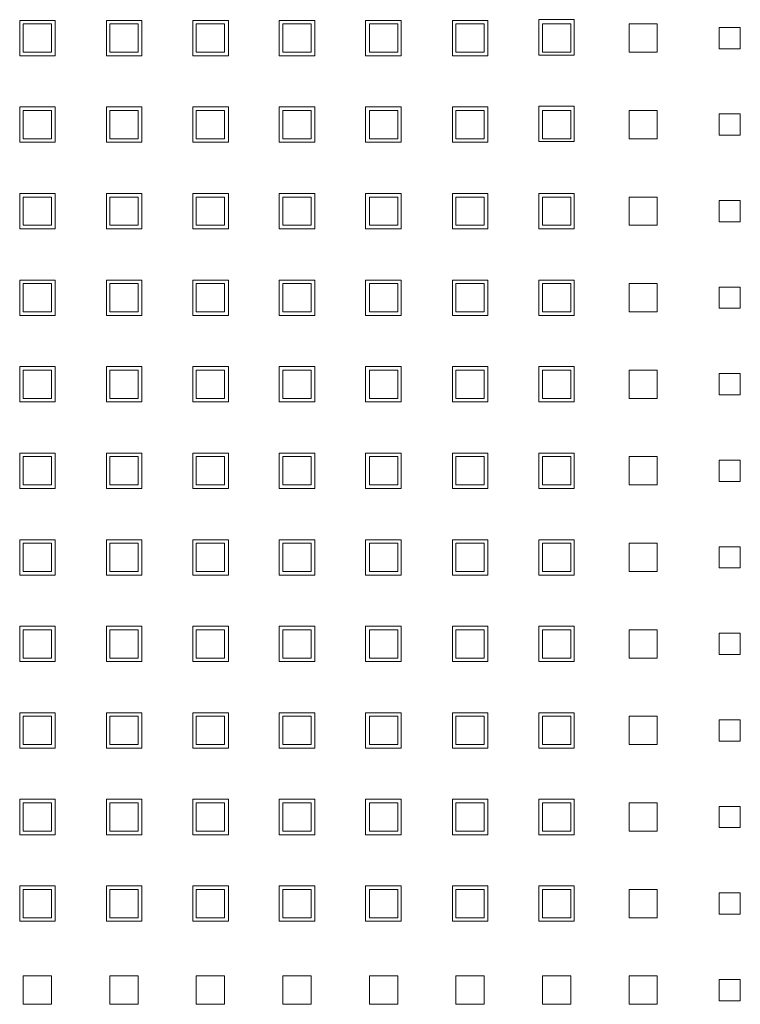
# Model space of a CAD drawing. Header units: millimetres. Extents: x -5941 to 19721, y -9230 to 6433.
# Tile 119 of 204: x 5877 to 5888, y -3440 to -3426. Entities that reach past the tile are written whole.
import ezdxf

# ---------------------------------------------------------------- set-up
doc = ezdxf.new("R2010")
doc.units = ezdxf.units.MM
doc.layers.add('GL-urzadzenia', color=6, linetype='Continuous', lineweight=20)

# ---------------------------------------------------------------- blocks, each defined once
blk = doc.blocks.new('RSen_55_ME_FB_SOg - fxza50a2veb - fully flat decoration panel - SH_daikin_tbq - standard-4997338-bottom')
at = {"lineweight": 18}
for p, q in [((83.16, -34.24), (88.16, -34.24)), ((83.16, -39.24), (83.16, -34.24)), ((87.66, -34.74), (83.66, -34.74)), ((83.66, -34.74), (83.66, -38.74)), ((87.66, -38.74), (87.66, -34.74)), ((88.16, -34.24), (88.16, -39.24)), ((95.42, -34.24), (100.42, -34.24)), ((95.42, -39.24), (95.42, -34.24)), ((99.89, -34.74), (95.89, -34.74)), ((95.89, -34.74), (95.89, -38.74)), ((99.89, -38.74), (99.89, -34.74)), ((100.42, -34.24), (100.42, -39.24)), ((107.65, -34.24), (112.65, -34.24)), ((107.65, -39.24), (107.65, -34.24)), ((112.12, -34.74), (108.12, -34.74)), ((108.12, -34.74), (108.12, -38.74)), ((112.12, -38.74), (112.12, -34.74)), ((112.65, -34.24), (112.65, -39.24)), ((119.85, -39.24), (119.85, -34.24)), ((119.85, -34.24), (124.85, -34.24)), ((124.35, -34.74), (120.35, -34.74)), ((120.35, -34.74), (120.35, -38.74)), ((124.35, -38.74), (124.35, -34.74)), ((124.85, -34.24), (124.85, -39.24)), ((132.05, -39.24), (132.05, -34.24)), ((132.05, -34.24), (137.05, -34.24)), ((136.58, -34.74), (132.58, -34.74)), ((132.58, -34.74), (132.58, -38.74)), ((136.58, -38.74), (136.58, -34.74)), ((137.05, -34.24), (137.05, -39.24)), ((144.31, -34.24), (149.31, -34.24)), ((144.31, -39.24), (144.31, -34.24)), ((148.81, -34.74), (144.81, -34.74)), ((144.81, -34.74), (144.81, -38.74)), ((148.81, -38.74), (148.81, -34.74)), ((149.31, -34.24), (149.31, -39.24)), ((156.54, -39.14), (156.54, -34.14)), ((156.54, -34.14), (161.54, -34.14)), ((161.04, -34.74), (157.04, -34.74)), ((157.04, -34.74), (157.04, -38.74)), ((161.04, -38.74), (161.04, -34.74)), ((161.54, -34.14), (161.54, -39.14)), ((169.27, -38.74), (169.27, -34.74)), ((169.27, -34.74), (173.27, -34.74)), ((173.27, -34.74), (173.27, -38.74)), ((182, -38.24), (182, -35.24)), ((182, -35.24), (185, -35.24)), ((185, -35.24), (185, -38.24)), ((83.66, -38.74), (87.66, -38.74)), ((95.89, -38.74), (99.89, -38.74)), ((108.12, -38.74), (112.12, -38.74)), ((120.35, -38.74), (124.35, -38.74)), ((132.58, -38.74), (136.58, -38.74)), ((144.81, -38.74), (148.81, -38.74)), ((157.04, -38.74), (161.04, -38.74)), ((173.27, -38.74), (169.27, -38.74)), ((185, -38.24), (182, -38.24)), ((88.16, -39.24), (83.16, -39.24)), ((100.42, -39.24), (95.42, -39.24)), ((112.65, -39.24), (107.65, -39.24)), ((124.85, -39.24), (119.85, -39.24)), ((137.05, -39.24), (132.05, -39.24)), ((149.31, -39.24), (144.31, -39.24)), ((161.54, -39.14), (156.54, -39.14)), ((83.16, -46.47), (88.16, -46.47)), ((83.16, -51.47), (83.16, -46.47)), ((87.66, -46.97), (83.66, -46.97)), ((83.66, -46.97), (83.66, -50.97)), ((87.66, -50.97), (87.66, -46.97)), ((88.16, -46.47), (88.16, -51.47)), ((95.42, -46.47), (100.42, -46.47)), ((95.42, -51.47), (95.42, -46.47)), ((99.89, -46.97), (95.89, -46.97)), ((95.89, -46.97), (95.89, -50.97)), ((99.89, -50.97), (99.89, -46.97)), ((100.42, -46.47), (100.42, -51.47)), ((107.65, -46.47), (112.65, -46.47)), ((107.65, -51.47), (107.65, -46.47)), ((112.12, -46.97), (108.12, -46.97)), ((108.12, -46.97), (108.12, -50.97)), ((112.12, -50.97), (112.12, -46.97)), ((112.65, -46.47), (112.65, -51.47)), ((119.85, -51.47), (119.85, -46.47)), ((119.85, -46.47), (124.85, -46.47)), ((124.35, -46.97), (120.35, -46.97)), ((120.35, -46.97), (120.35, -50.97)), ((124.35, -50.97), (124.35, -46.97)), ((124.85, -46.47), (124.85, -51.47)), ((132.05, -51.47), (132.05, -46.47)), ((132.05, -46.47), (137.05, -46.47)), ((136.58, -46.97), (132.58, -46.97)), ((132.58, -46.97), (132.58, -50.97)), ((136.58, -50.97), (136.58, -46.97)), ((137.05, -46.47), (137.05, -51.47)), ((144.31, -46.47), (149.31, -46.47)), ((144.31, -51.47), (144.31, -46.47)), ((148.81, -46.97), (144.81, -46.97)), ((144.81, -46.97), (144.81, -50.97)), ((148.81, -50.97), (148.81, -46.97)), ((149.31, -46.47), (149.31, -51.47)), ((156.54, -51.37), (156.54, -46.37)), ((156.54, -46.37), (161.54, -46.37)), ((161.04, -46.97), (157.04, -46.97)), ((157.04, -46.97), (157.04, -50.97)), ((161.04, -50.97), (161.04, -46.97)), ((161.54, -46.37), (161.54, -51.37)), ((169.27, -50.97), (169.27, -46.97)), ((169.27, -46.97), (173.27, -46.97)), ((173.27, -46.97), (173.27, -50.97)), ((182, -50.47), (182, -47.47)), ((182, -47.47), (185, -47.47)), ((185, -47.47), (185, -50.47)), ((88.16, -51.47), (83.16, -51.47)), ((83.66, -50.97), (87.66, -50.97)), ((100.42, -51.47), (95.42, -51.47)), ((95.89, -50.97), (99.89, -50.97)), ((112.65, -51.47), (107.65, -51.47)), ((108.12, -50.97), (112.12, -50.97)), ((124.85, -51.47), (119.85, -51.47)), ((120.35, -50.97), (124.35, -50.97)), ((137.05, -51.47), (132.05, -51.47)), ((132.58, -50.97), (136.58, -50.97)), ((149.31, -51.47), (144.31, -51.47)), ((144.81, -50.97), (148.81, -50.97)), ((161.54, -51.37), (156.54, -51.37)), ((157.04, -50.97), (161.04, -50.97)), ((173.27, -50.97), (169.27, -50.97)), ((185, -50.47), (182, -50.47)), ((83.16, -58.7), (88.16, -58.7)), ((83.16, -63.7), (83.16, -58.7)), ((87.66, -59.2), (83.66, -59.2)), ((83.66, -59.2), (83.66, -63.2)), ((87.66, -63.2), (87.66, -59.2)), ((88.16, -58.7), (88.16, -63.7)), ((95.42, -58.7), (100.42, -58.7)), ((95.42, -63.7), (95.42, -58.7)), ((99.89, -59.2), (95.89, -59.2)), ((95.89, -59.2), (95.89, -63.2)), ((99.89, -63.2), (99.89, -59.2)), ((100.42, -58.7), (100.42, -63.7)), ((107.65, -58.7), (112.65, -58.7)), ((107.65, -63.7), (107.65, -58.7)), ((112.12, -59.2), (108.12, -59.2)), ((108.12, -59.2), (108.12, -63.2)), ((112.12, -63.2), (112.12, -59.2)), ((112.65, -58.7), (112.65, -63.7)), ((119.85, -63.7), (119.85, -58.7)), ((119.85, -58.7), (124.85, -58.7)), ((124.35, -59.2), (120.35, -59.2)), ((120.35, -59.2), (120.35, -63.2)), ((124.35, -63.2), (124.35, -59.2)), ((124.85, -58.7), (124.85, -63.7)), ((132.05, -63.7), (132.05, -58.7)), ((132.05, -58.7), (137.05, -58.7)), ((136.58, -59.2), (132.58, -59.2)), ((132.58, -59.2), (132.58, -63.2)), ((136.58, -63.2), (136.58, -59.2)), ((137.05, -58.7), (137.05, -63.7)), ((144.31, -58.7), (149.31, -58.7)), ((144.31, -63.7), (144.31, -58.7)), ((148.81, -59.2), (144.81, -59.2)), ((144.81, -59.2), (144.81, -63.2)), ((148.81, -63.2), (148.81, -59.2)), ((149.31, -58.7), (149.31, -63.7)), ((156.54, -63.7), (156.54, -58.7)), ((156.54, -58.7), (161.54, -58.7)), ((161.04, -59.2), (157.04, -59.2)), ((157.04, -59.2), (157.04, -63.2)), ((161.04, -63.2), (161.04, -59.2)), ((161.54, -58.7), (161.54, -63.7)), ((169.27, -63.2), (169.27, -59.2)), ((169.27, -59.2), (173.27, -59.2)), ((173.27, -59.2), (173.27, -63.2)), ((182, -62.7), (182, -59.7)), ((182, -59.7), (185, -59.7)), ((185, -59.7), (185, -62.7)), ((88.16, -63.7), (83.16, -63.7)), ((83.66, -63.2), (87.66, -63.2)), ((100.42, -63.7), (95.42, -63.7)), ((95.89, -63.2), (99.89, -63.2)), ((112.65, -63.7), (107.65, -63.7)), ((108.12, -63.2), (112.12, -63.2)), ((124.85, -63.7), (119.85, -63.7)), ((120.35, -63.2), (124.35, -63.2)), ((137.05, -63.7), (132.05, -63.7)), ((132.58, -63.2), (136.58, -63.2)), ((149.31, -63.7), (144.31, -63.7)), ((144.81, -63.2), (148.81, -63.2)), ((161.54, -63.7), (156.54, -63.7)), ((157.04, -63.2), (161.04, -63.2)), ((173.27, -63.2), (169.27, -63.2)), ((185, -62.7), (182, -62.7)), ((83.16, -70.93), (88.16, -70.93)), ((83.16, -75.93), (83.16, -70.93)), ((88.16, -70.93), (88.16, -75.93)), ((95.42, -70.93), (100.42, -70.93)), ((95.42, -75.93), (95.42, -70.93)), ((100.42, -70.93), (100.42, -75.93)), ((107.65, -70.93), (112.65, -70.93)), ((107.65, -75.93), (107.65, -70.93)), ((112.65, -70.93), (112.65, -75.93)), ((119.85, -75.93), (119.85, -70.93)), ((119.85, -70.93), (124.85, -70.93)), ((124.85, -70.93), (124.85, -75.93)), ((132.05, -75.93), (132.05, -70.93)), ((132.05, -70.93), (137.05, -70.93)), ((137.05, -70.93), (137.05, -75.93)), ((144.31, -70.93), (149.31, -70.93)), ((144.31, -75.93), (144.31, -70.93)), ((149.31, -70.93), (149.31, -75.93)), ((156.54, -75.93), (156.54, -70.93)), ((156.54, -70.93), (161.54, -70.93)), ((161.54, -70.93), (161.54, -75.93)), ((87.66, -71.43), (83.66, -71.43)), ((83.66, -71.43), (83.66, -75.43)), ((87.66, -75.43), (87.66, -71.43)), ((99.89, -71.43), (95.89, -71.43)), ((95.89, -71.43), (95.89, -75.43)), ((99.89, -75.43), (99.89, -71.43)), ((112.12, -71.43), (108.12, -71.43)), ((108.12, -71.43), (108.12, -75.43)), ((112.12, -75.43), (112.12, -71.43)), ((124.35, -71.43), (120.35, -71.43)), ((120.35, -71.43), (120.35, -75.43)), ((124.35, -75.43), (124.35, -71.43)), ((136.58, -71.43), (132.58, -71.43)), ((132.58, -71.43), (132.58, -75.43)), ((136.58, -75.43), (136.58, -71.43)), ((148.81, -71.43), (144.81, -71.43)), ((144.81, -71.43), (144.81, -75.43)), ((148.81, -75.43), (148.81, -71.43)), ((161.04, -71.43), (157.04, -71.43)), ((157.04, -71.43), (157.04, -75.43)), ((161.04, -75.43), (161.04, -71.43)), ((169.27, -75.43), (169.27, -71.43)), ((169.27, -71.43), (173.27, -71.43)), ((173.27, -71.43), (173.27, -75.43)), ((182, -74.93), (182, -71.93)), ((182, -71.93), (185, -71.93)), ((185, -71.93), (185, -74.93)), ((185, -74.93), (182, -74.93)), ((88.16, -75.93), (83.16, -75.93)), ((83.66, -75.43), (87.66, -75.43)), ((100.42, -75.93), (95.42, -75.93)), ((95.89, -75.43), (99.89, -75.43)), ((112.65, -75.93), (107.65, -75.93)), ((108.12, -75.43), (112.12, -75.43)), ((124.85, -75.93), (119.85, -75.93)), ((120.35, -75.43), (124.35, -75.43)), ((137.05, -75.93), (132.05, -75.93)), ((132.58, -75.43), (136.58, -75.43)), ((149.31, -75.93), (144.31, -75.93)), ((144.81, -75.43), (148.81, -75.43)), ((161.54, -75.93), (156.54, -75.93)), ((157.04, -75.43), (161.04, -75.43)), ((173.27, -75.43), (169.27, -75.43)), ((83.16, -83.16), (88.16, -83.16)), ((83.16, -88.16), (83.16, -83.16)), ((88.16, -83.16), (88.16, -88.16)), ((95.42, -83.16), (100.42, -83.16)), ((95.42, -88.16), (95.42, -83.16)), ((100.42, -83.16), (100.42, -88.16)), ((107.65, -83.16), (112.65, -83.16)), ((107.65, -88.16), (107.65, -83.16)), ((112.65, -83.16), (112.65, -88.16)), ((119.85, -88.16), (119.85, -83.16)), ((119.85, -83.16), (124.85, -83.16)), ((124.85, -83.16), (124.85, -88.16)), ((132.05, -88.16), (132.05, -83.16)), ((132.05, -83.16), (137.05, -83.16)), ((137.05, -83.16), (137.05, -88.16)), ((144.31, -83.16), (149.31, -83.16)), ((144.31, -88.16), (144.31, -83.16)), ((149.31, -83.16), (149.31, -88.16)), ((156.54, -88.16), (156.54, -83.16)), ((156.54, -83.16), (161.54, -83.16)), ((161.54, -83.16), (161.54, -88.16)), ((87.66, -83.66), (83.66, -83.66)), ((83.66, -83.66), (83.66, -87.66)), ((87.66, -87.66), (87.66, -83.66)), ((99.89, -83.66), (95.89, -83.66)), ((95.89, -83.66), (95.89, -87.66)), ((99.89, -87.66), (99.89, -83.66)), ((112.12, -83.66), (108.12, -83.66)), ((108.12, -83.66), (108.12, -87.66)), ((112.12, -87.66), (112.12, -83.66)), ((124.35, -83.66), (120.35, -83.66)), ((120.35, -83.66), (120.35, -87.66)), ((124.35, -87.66), (124.35, -83.66)), ((136.58, -83.66), (132.58, -83.66)), ((132.58, -83.66), (132.58, -87.66)), ((136.58, -87.66), (136.58, -83.66)), ((148.81, -83.66), (144.81, -83.66)), ((144.81, -83.66), (144.81, -87.66)), ((148.81, -87.66), (148.81, -83.66)), ((161.04, -83.66), (157.04, -83.66)), ((157.04, -83.66), (157.04, -87.66)), ((161.04, -87.66), (161.04, -83.66)), ((169.27, -87.66), (169.27, -83.66)), ((169.27, -83.66), (173.27, -83.66)), ((173.27, -83.66), (173.27, -87.66)), ((182, -87.16), (182, -84.16)), ((182, -84.16), (185, -84.16)), ((185, -84.16), (185, -87.16)), ((185, -87.16), (182, -87.16)), ((88.16, -88.16), (83.16, -88.16)), ((83.66, -87.66), (87.66, -87.66)), ((100.42, -88.16), (95.42, -88.16)), ((95.89, -87.66), (99.89, -87.66)), ((112.65, -88.16), (107.65, -88.16)), ((108.12, -87.66), (112.12, -87.66)), ((124.85, -88.16), (119.85, -88.16)), ((120.35, -87.66), (124.35, -87.66)), ((137.05, -88.16), (132.05, -88.16)), ((132.58, -87.66), (136.58, -87.66)), ((149.31, -88.16), (144.31, -88.16)), ((144.81, -87.66), (148.81, -87.66)), ((161.54, -88.16), (156.54, -88.16)), ((157.04, -87.66), (161.04, -87.66)), ((173.27, -87.66), (169.27, -87.66)), ((83.16, -95.39), (88.16, -95.39)), ((83.16, -100.39), (83.16, -95.39)), ((87.66, -95.89), (83.66, -95.89)), ((83.66, -95.89), (83.66, -99.89)), ((87.66, -99.89), (87.66, -95.89)), ((88.16, -95.39), (88.16, -100.39)), ((95.42, -95.39), (100.42, -95.39)), ((95.42, -100.39), (95.42, -95.39)), ((99.89, -95.89), (95.89, -95.89)), ((95.89, -95.89), (95.89, -99.89)), ((99.89, -99.89), (99.89, -95.89)), ((100.42, -95.39), (100.42, -100.39)), ((107.65, -95.39), (112.65, -95.39)), ((107.65, -100.39), (107.65, -95.39)), ((112.12, -95.89), (108.12, -95.89)), ((108.12, -95.89), (108.12, -99.89)), ((112.12, -99.89), (112.12, -95.89)), ((112.65, -95.39), (112.65, -100.39)), ((119.85, -100.39), (119.85, -95.39)), ((119.85, -95.39), (124.85, -95.39)), ((124.35, -95.89), (120.35, -95.89)), ((120.35, -95.89), (120.35, -99.89)), ((124.35, -99.89), (124.35, -95.89)), ((124.85, -95.39), (124.85, -100.39)), ((132.05, -100.39), (132.05, -95.39)), ((132.05, -95.39), (137.05, -95.39)), ((136.58, -95.89), (132.58, -95.89)), ((132.58, -95.89), (132.58, -99.89)), ((136.58, -99.89), (136.58, -95.89)), ((137.05, -95.39), (137.05, -100.39)), ((144.31, -95.39), (149.31, -95.39)), ((144.31, -100.39), (144.31, -95.39)), ((148.81, -95.89), (144.81, -95.89)), ((144.81, -95.89), (144.81, -99.89)), ((148.81, -99.89), (148.81, -95.89)), ((149.31, -95.39), (149.31, -100.39)), ((156.54, -100.39), (156.54, -95.39)), ((156.54, -95.39), (161.54, -95.39)), ((161.04, -95.89), (157.04, -95.89)), ((157.04, -95.89), (157.04, -99.89)), ((161.04, -99.89), (161.04, -95.89)), ((161.54, -95.39), (161.54, -100.39)), ((169.27, -99.89), (169.27, -95.89)), ((169.27, -95.89), (173.27, -95.89)), ((173.27, -95.89), (173.27, -99.89)), ((182, -99.39), (182, -96.39)), ((182, -96.39), (185, -96.39)), ((185, -96.39), (185, -99.39)), ((83.66, -99.89), (87.66, -99.89)), ((95.89, -99.89), (99.89, -99.89)), ((108.12, -99.89), (112.12, -99.89)), ((120.35, -99.89), (124.35, -99.89)), ((132.58, -99.89), (136.58, -99.89)), ((144.81, -99.89), (148.81, -99.89)), ((157.04, -99.89), (161.04, -99.89)), ((173.27, -99.89), (169.27, -99.89)), ((185, -99.39), (182, -99.39)), ((88.16, -100.39), (83.16, -100.39)), ((100.42, -100.39), (95.42, -100.39)), ((112.65, -100.39), (107.65, -100.39)), ((124.85, -100.39), (119.85, -100.39)), ((137.05, -100.39), (132.05, -100.39)), ((149.31, -100.39), (144.31, -100.39)), ((161.54, -100.39), (156.54, -100.39)), ((83.16, -107.62), (88.16, -107.62)), ((83.16, -112.62), (83.16, -107.62)), ((87.66, -108.12), (83.66, -108.12)), ((83.66, -108.12), (83.66, -112.12)), ((87.66, -112.12), (87.66, -108.12)), ((88.16, -107.62), (88.16, -112.62)), ((95.42, -107.62), (100.42, -107.62)), ((95.42, -112.62), (95.42, -107.62)), ((99.89, -108.12), (95.89, -108.12)), ((95.89, -108.12), (95.89, -112.12)), ((99.89, -112.12), (99.89, -108.12)), ((100.42, -107.62), (100.42, -112.62)), ((107.65, -107.62), (112.65, -107.62)), ((107.65, -112.62), (107.65, -107.62)), ((112.12, -108.12), (108.12, -108.12)), ((108.12, -108.12), (108.12, -112.12)), ((112.12, -112.12), (112.12, -108.12)), ((112.65, -107.62), (112.65, -112.62)), ((119.85, -112.62), (119.85, -107.62)), ((119.85, -107.62), (124.85, -107.62)), ((124.35, -108.12), (120.35, -108.12)), ((120.35, -108.12), (120.35, -112.12)), ((124.35, -112.12), (124.35, -108.12)), ((124.85, -107.62), (124.85, -112.62)), ((132.05, -112.62), (132.05, -107.62)), ((132.05, -107.62), (137.05, -107.62)), ((136.58, -108.12), (132.58, -108.12)), ((132.58, -108.12), (132.58, -112.12)), ((136.58, -112.12), (136.58, -108.12)), ((137.05, -107.62), (137.05, -112.62)), ((144.31, -107.62), (149.31, -107.62)), ((144.31, -112.62), (144.31, -107.62)), ((148.81, -108.12), (144.81, -108.12)), ((144.81, -108.12), (144.81, -112.12)), ((148.81, -112.12), (148.81, -108.12)), ((149.31, -107.62), (149.31, -112.62)), ((156.54, -112.62), (156.54, -107.62)), ((156.54, -107.62), (161.54, -107.62)), ((161.04, -108.12), (157.04, -108.12)), ((157.04, -108.12), (157.04, -112.12)), ((161.04, -112.12), (161.04, -108.12)), ((161.54, -107.62), (161.54, -112.62)), ((169.27, -112.12), (169.27, -108.12)), ((169.27, -108.12), (173.27, -108.12)), ((173.27, -108.12), (173.27, -112.12)), ((182, -111.62), (182, -108.62)), ((182, -108.62), (185, -108.62)), ((185, -108.62), (185, -111.62)), ((88.16, -112.62), (83.16, -112.62)), ((83.66, -112.12), (87.66, -112.12)), ((100.42, -112.62), (95.42, -112.62)), ((95.89, -112.12), (99.89, -112.12)), ((112.65, -112.62), (107.65, -112.62)), ((108.12, -112.12), (112.12, -112.12)), ((124.85, -112.62), (119.85, -112.62)), ((120.35, -112.12), (124.35, -112.12)), ((137.05, -112.62), (132.05, -112.62)), ((132.58, -112.12), (136.58, -112.12)), ((149.31, -112.62), (144.31, -112.62)), ((144.81, -112.12), (148.81, -112.12)), ((161.54, -112.62), (156.54, -112.62)), ((157.04, -112.12), (161.04, -112.12)), ((173.27, -112.12), (169.27, -112.12)), ((185, -111.62), (182, -111.62)), ((83.16, -119.85), (88.16, -119.85)), ((83.16, -124.85), (83.16, -119.85)), ((87.66, -120.35), (83.66, -120.35)), ((83.66, -120.35), (83.66, -124.35)), ((87.66, -124.35), (87.66, -120.35)), ((88.16, -119.85), (88.16, -124.85)), ((95.42, -119.85), (100.42, -119.85)), ((95.42, -124.85), (95.42, -119.85)), ((99.89, -120.35), (95.89, -120.35)), ((95.89, -120.35), (95.89, -124.35)), ((99.89, -124.35), (99.89, -120.35)), ((100.42, -119.85), (100.42, -124.85)), ((107.65, -119.85), (112.65, -119.85)), ((107.65, -124.85), (107.65, -119.85)), ((112.12, -120.35), (108.12, -120.35)), ((108.12, -120.35), (108.12, -124.35)), ((112.12, -124.35), (112.12, -120.35)), ((112.65, -119.85), (112.65, -124.85)), ((119.85, -124.85), (119.85, -119.85)), ((119.85, -119.85), (124.85, -119.85)), ((124.35, -120.35), (120.35, -120.35)), ((120.35, -120.35), (120.35, -124.35)), ((124.35, -124.35), (124.35, -120.35)), ((124.85, -119.85), (124.85, -124.85)), ((132.05, -124.85), (132.05, -119.85)), ((132.05, -119.85), (137.05, -119.85)), ((136.58, -120.35), (132.58, -120.35)), ((132.58, -120.35), (132.58, -124.35)), ((136.58, -124.35), (136.58, -120.35)), ((137.05, -119.85), (137.05, -124.85)), ((144.31, -119.85), (149.31, -119.85)), ((144.31, -124.85), (144.31, -119.85)), ((148.81, -120.35), (144.81, -120.35)), ((144.81, -120.35), (144.81, -124.35)), ((148.81, -124.35), (148.81, -120.35)), ((149.31, -119.85), (149.31, -124.85)), ((156.54, -124.85), (156.54, -119.85)), ((156.54, -119.85), (161.54, -119.85)), ((161.04, -120.35), (157.04, -120.35)), ((157.04, -120.35), (157.04, -124.35)), ((161.04, -124.35), (161.04, -120.35)), ((161.54, -119.85), (161.54, -124.85)), ((169.27, -124.35), (169.27, -120.35)), ((169.27, -120.35), (173.27, -120.35)), ((173.27, -120.35), (173.27, -124.35)), ((182, -123.85), (182, -120.85)), ((182, -120.85), (185, -120.85)), ((185, -120.85), (185, -123.85)), ((88.16, -124.85), (83.16, -124.85)), ((83.66, -124.35), (87.66, -124.35)), ((100.42, -124.85), (95.42, -124.85)), ((95.89, -124.35), (99.89, -124.35)), ((112.65, -124.85), (107.65, -124.85)), ((108.12, -124.35), (112.12, -124.35)), ((124.85, -124.85), (119.85, -124.85)), ((120.35, -124.35), (124.35, -124.35)), ((137.05, -124.85), (132.05, -124.85)), ((132.58, -124.35), (136.58, -124.35)), ((149.31, -124.85), (144.31, -124.85)), ((144.81, -124.35), (148.81, -124.35)), ((161.54, -124.85), (156.54, -124.85)), ((157.04, -124.35), (161.04, -124.35)), ((173.27, -124.35), (169.27, -124.35)), ((185, -123.85), (182, -123.85)), ((83.16, -132.08), (88.16, -132.08)), ((83.16, -137.08), (83.16, -132.08)), ((88.16, -132.08), (88.16, -137.08)), ((95.42, -132.08), (100.42, -132.08)), ((95.42, -137.08), (95.42, -132.08)), ((100.42, -132.08), (100.42, -137.08)), ((107.65, -132.08), (112.65, -132.08)), ((107.65, -137.08), (107.65, -132.08)), ((112.65, -132.08), (112.65, -137.08)), ((119.85, -137.08), (119.85, -132.08)), ((119.85, -132.08), (124.85, -132.08)), ((124.85, -132.08), (124.85, -137.08)), ((132.05, -137.08), (132.05, -132.08)), ((132.05, -132.08), (137.05, -132.08)), ((137.05, -132.08), (137.05, -137.08)), ((144.31, -132.08), (149.31, -132.08)), ((144.31, -137.08), (144.31, -132.08)), ((149.31, -132.08), (149.31, -137.08)), ((156.54, -137.08), (156.54, -132.08)), ((156.54, -132.08), (161.54, -132.08)), ((161.54, -132.08), (161.54, -137.08)), ((87.66, -132.58), (83.66, -132.58)), ((83.66, -132.58), (83.66, -136.58)), ((87.66, -136.58), (87.66, -132.58)), ((99.89, -132.58), (95.89, -132.58)), ((95.89, -132.58), (95.89, -136.58)), ((99.89, -136.58), (99.89, -132.58)), ((112.12, -132.58), (108.12, -132.58)), ((108.12, -132.58), (108.12, -136.58)), ((112.12, -136.58), (112.12, -132.58)), ((124.35, -132.58), (120.35, -132.58)), ((120.35, -132.58), (120.35, -136.58)), ((124.35, -136.58), (124.35, -132.58)), ((136.58, -132.58), (132.58, -132.58)), ((132.58, -132.58), (132.58, -136.58)), ((136.58, -136.58), (136.58, -132.58)), ((148.81, -132.58), (144.81, -132.58)), ((144.81, -132.58), (144.81, -136.58)), ((148.81, -136.58), (148.81, -132.58)), ((161.04, -132.58), (157.04, -132.58)), ((157.04, -132.58), (157.04, -136.58)), ((161.04, -136.58), (161.04, -132.58)), ((169.27, -136.58), (169.27, -132.58)), ((169.27, -132.58), (173.27, -132.58)), ((173.27, -132.58), (173.27, -136.58)), ((182, -136.08), (182, -133.08)), ((182, -133.08), (185, -133.08)), ((185, -133.08), (185, -136.08)), ((185, -136.08), (182, -136.08)), ((88.16, -137.08), (83.16, -137.08)), ((83.66, -136.58), (87.66, -136.58)), ((100.42, -137.08), (95.42, -137.08)), ((95.89, -136.58), (99.89, -136.58)), ((112.65, -137.08), (107.65, -137.08)), ((108.12, -136.58), (112.12, -136.58)), ((124.85, -137.08), (119.85, -137.08)), ((120.35, -136.58), (124.35, -136.58)), ((137.05, -137.08), (132.05, -137.08)), ((132.58, -136.58), (136.58, -136.58)), ((149.31, -137.08), (144.31, -137.08)), ((144.81, -136.58), (148.81, -136.58)), ((161.54, -137.08), (156.54, -137.08)), ((157.04, -136.58), (161.04, -136.58)), ((173.27, -136.58), (169.27, -136.58)), ((83.16, -144.31), (88.16, -144.31)), ((83.16, -149.31), (83.16, -144.31)), ((88.16, -144.31), (88.16, -149.31)), ((95.42, -144.31), (100.42, -144.31)), ((95.42, -149.31), (95.42, -144.31)), ((100.42, -144.31), (100.42, -149.31)), ((107.65, -144.31), (112.65, -144.31)), ((107.65, -149.31), (107.65, -144.31)), ((112.65, -144.31), (112.65, -149.31)), ((119.85, -149.31), (119.85, -144.31)), ((119.85, -144.31), (124.85, -144.31)), ((124.85, -144.31), (124.85, -149.31)), ((132.05, -149.31), (132.05, -144.31)), ((132.05, -144.31), (137.05, -144.31)), ((137.05, -144.31), (137.05, -149.31)), ((144.31, -144.31), (149.31, -144.31)), ((144.31, -149.31), (144.31, -144.31)), ((149.31, -144.31), (149.31, -149.31)), ((156.54, -149.31), (156.54, -144.31)), ((156.54, -144.31), (161.54, -144.31)), ((161.54, -144.31), (161.54, -149.31)), ((87.66, -144.81), (83.66, -144.81)), ((83.66, -144.81), (83.66, -148.81)), ((87.66, -148.81), (87.66, -144.81)), ((99.89, -144.81), (95.89, -144.81)), ((95.89, -144.81), (95.89, -148.81)), ((99.89, -148.81), (99.89, -144.81)), ((112.12, -144.81), (108.12, -144.81)), ((108.12, -144.81), (108.12, -148.81)), ((112.12, -148.81), (112.12, -144.81)), ((124.35, -144.81), (120.35, -144.81)), ((120.35, -144.81), (120.35, -148.81)), ((124.35, -148.81), (124.35, -144.81)), ((136.58, -144.81), (132.58, -144.81)), ((132.58, -144.81), (132.58, -148.81)), ((136.58, -148.81), (136.58, -144.81)), ((148.81, -144.81), (144.81, -144.81)), ((144.81, -144.81), (144.81, -148.81)), ((148.81, -148.81), (148.81, -144.81)), ((161.04, -144.81), (157.04, -144.81)), ((157.04, -144.81), (157.04, -148.81)), ((161.04, -148.81), (161.04, -144.81)), ((169.27, -148.81), (169.27, -144.81)), ((169.27, -144.81), (173.27, -144.81)), ((173.27, -144.81), (173.27, -148.81)), ((182, -148.31), (182, -145.31)), ((182, -145.31), (185, -145.31)), ((185, -145.31), (185, -148.31)), ((83.66, -148.81), (87.66, -148.81)), ((95.89, -148.81), (99.89, -148.81)), ((108.12, -148.81), (112.12, -148.81)), ((120.35, -148.81), (124.35, -148.81)), ((132.58, -148.81), (136.58, -148.81)), ((144.81, -148.81), (148.81, -148.81)), ((157.04, -148.81), (161.04, -148.81)), ((173.27, -148.81), (169.27, -148.81)), ((185, -148.31), (182, -148.31)), ((88.16, -149.31), (83.16, -149.31)), ((100.42, -149.31), (95.42, -149.31)), ((112.65, -149.31), (107.65, -149.31)), ((124.85, -149.31), (119.85, -149.31)), ((137.05, -149.31), (132.05, -149.31)), ((149.31, -149.31), (144.31, -149.31)), ((161.54, -149.31), (156.54, -149.31)), ((83.16, -156.54), (88.16, -156.54)), ((83.16, -161.54), (83.16, -156.54)), ((87.66, -157.04), (83.66, -157.04)), ((83.66, -157.04), (83.66, -161.04)), ((87.66, -161.04), (87.66, -157.04)), ((88.16, -156.54), (88.16, -161.54)), ((95.42, -156.54), (100.42, -156.54)), ((95.42, -161.54), (95.42, -156.54)), ((99.89, -157.04), (95.89, -157.04)), ((95.89, -157.04), (95.89, -161.04)), ((99.89, -161.04), (99.89, -157.04)), ((100.42, -156.54), (100.42, -161.54)), ((107.65, -156.54), (112.65, -156.54)), ((107.65, -161.54), (107.65, -156.54)), ((112.12, -157.04), (108.12, -157.04)), ((108.12, -157.04), (108.12, -161.04)), ((112.12, -161.04), (112.12, -157.04)), ((112.65, -156.54), (112.65, -161.54)), ((119.85, -161.54), (119.85, -156.54)), ((119.85, -156.54), (124.85, -156.54)), ((124.35, -157.04), (120.35, -157.04)), ((120.35, -157.04), (120.35, -161.04)), ((124.35, -161.04), (124.35, -157.04)), ((124.85, -156.54), (124.85, -161.54)), ((132.05, -161.54), (132.05, -156.54)), ((132.05, -156.54), (137.05, -156.54)), ((136.58, -157.04), (132.58, -157.04)), ((132.58, -157.04), (132.58, -161.04)), ((136.58, -161.04), (136.58, -157.04)), ((137.05, -156.54), (137.05, -161.54)), ((144.31, -156.54), (149.31, -156.54)), ((144.31, -161.54), (144.31, -156.54)), ((148.81, -157.04), (144.81, -157.04)), ((144.81, -157.04), (144.81, -161.04)), ((148.81, -161.04), (148.81, -157.04)), ((149.31, -156.54), (149.31, -161.54)), ((156.54, -161.54), (156.54, -156.54)), ((156.54, -156.54), (161.54, -156.54)), ((161.04, -157.04), (157.04, -157.04)), ((157.04, -157.04), (157.04, -161.04)), ((161.04, -161.04), (161.04, -157.04)), ((161.54, -156.54), (161.54, -161.54)), ((169.27, -161.04), (169.27, -157.04)), ((169.27, -157.04), (173.27, -157.04)), ((173.27, -157.04), (173.27, -161.04)), ((182, -160.54), (182, -157.54)), ((182, -157.54), (185, -157.54)), ((185, -157.54), (185, -160.54)), ((83.66, -161.04), (87.66, -161.04)), ((95.89, -161.04), (99.89, -161.04)), ((108.12, -161.04), (112.12, -161.04)), ((120.35, -161.04), (124.35, -161.04)), ((132.58, -161.04), (136.58, -161.04)), ((144.81, -161.04), (148.81, -161.04)), ((157.04, -161.04), (161.04, -161.04)), ((173.27, -161.04), (169.27, -161.04)), ((185, -160.54), (182, -160.54)), ((88.16, -161.54), (83.16, -161.54)), ((100.42, -161.54), (95.42, -161.54)), ((112.65, -161.54), (107.65, -161.54)), ((124.85, -161.54), (119.85, -161.54)), ((137.05, -161.54), (132.05, -161.54)), ((149.31, -161.54), (144.31, -161.54)), ((161.54, -161.54), (156.54, -161.54)), ((83.66, -173.27), (83.66, -169.27)), ((83.66, -169.27), (87.66, -169.27)), ((87.66, -169.27), (87.66, -173.27)), ((95.89, -173.27), (95.89, -169.27)), ((95.89, -169.27), (99.89, -169.27)), ((99.89, -169.27), (99.89, -173.27)), ((108.12, -173.27), (108.12, -169.27)), ((108.12, -169.27), (112.12, -169.27)), ((112.12, -169.27), (112.12, -173.27)), ((120.35, -173.27), (120.35, -169.27)), ((120.35, -169.27), (124.35, -169.27)), ((124.35, -169.27), (124.35, -173.27)), ((132.58, -173.27), (132.58, -169.27)), ((132.58, -169.27), (136.58, -169.27)), ((136.58, -169.27), (136.58, -173.27)), ((144.81, -173.27), (144.81, -169.27)), ((144.81, -169.27), (148.81, -169.27)), ((148.81, -169.27), (148.81, -173.27)), ((157.04, -173.27), (157.04, -169.27)), ((157.04, -169.27), (161.04, -169.27)), ((161.04, -169.27), (161.04, -173.27)), ((169.27, -173.27), (169.27, -169.27)), ((169.27, -169.27), (173.27, -169.27)), ((173.27, -169.27), (173.27, -173.27)), ((182, -172.77), (182, -169.77)), ((182, -169.77), (185, -169.77)), ((185, -169.77), (185, -172.77)), ((87.66, -173.27), (83.66, -173.27)), ((99.89, -173.27), (95.89, -173.27)), ((112.12, -173.27), (108.12, -173.27)), ((124.35, -173.27), (120.35, -173.27)), ((136.58, -173.27), (132.58, -173.27)), ((148.81, -173.27), (144.81, -173.27)), ((161.04, -173.27), (157.04, -173.27)), ((173.27, -173.27), (169.27, -173.27)), ((185, -172.77), (182, -172.77))]:
    blk.add_line(p, q, dxfattribs=at)
blk = doc.blocks.new('2658cea6-5bf1-4a8d-8ecb-1a42f1d0a86a')
at = {"lineweight": 18}
blk.add_blockref('RSen_55_ME_FB_SOg - fxza50a2veb - fully flat decoration panel - SH_daikin_tbq - standard-4997338-bottom', (0, 0), dxfattribs=at)
blk = doc.blocks.new('116a95a6-ef70-443d-9a1b-21b416471860')
at = {"layer": 'GL-urzadzenia', "xscale": 0.1, "yscale": 0.1, "zscale": 0.1}
blk.add_blockref('2658cea6-5bf1-4a8d-8ecb-1a42f1d0a86a', (35.05, -31), dxfattribs=at)

msp = doc.modelspace()

# ---------------------------------------------------------------- block references
at = {"layer": 'GL-urzadzenia'}
msp.add_blockref('116a95a6-ef70-443d-9a1b-21b416471860', (5833.982, -3392.085), dxfattribs=at)

doc.saveas('drawing.dxf')
